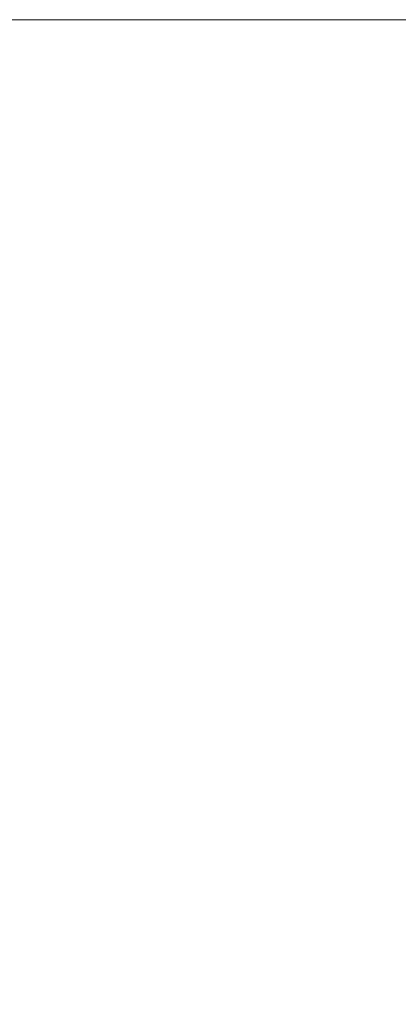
# Model space of a CAD drawing. Extents: x -388 to 987, y 70 to 322.
# Tile 5 of 16: x -285 to -229, y 177 to 322. Entities that reach past the tile are written whole.
import ezdxf

# ---------------------------------------------------------------- set-up
doc = ezdxf.new("R2010")
doc.units = 0
doc.header["$MEASUREMENT"] = 0
doc.layers.add('B_ANNO_NOPLOT', color=47, linetype='Continuous', lineweight=18, plot=False)

# ---------------------------------------------------------------- blocks, each defined once
blk = doc.blocks.new('*U127')
at = {"layer": 'B_ANNO_NOPLOT', "transparency": 33554687, "flags": 128}
blk.add_lwpolyline([(0, 0), (0, 252), (323.9277, 252), (323.9277, 238.8552), (378, 238.8552), (378, 40.4996), (316.5708, 40.4996), (316.5708, 0)], close=True, dxfattribs=at)

msp = doc.modelspace()

# ---------------------------------------------------------------- block references
msp.add_blockref('*U127', (-387.99, 70.01))

doc.saveas('drawing.dxf')
